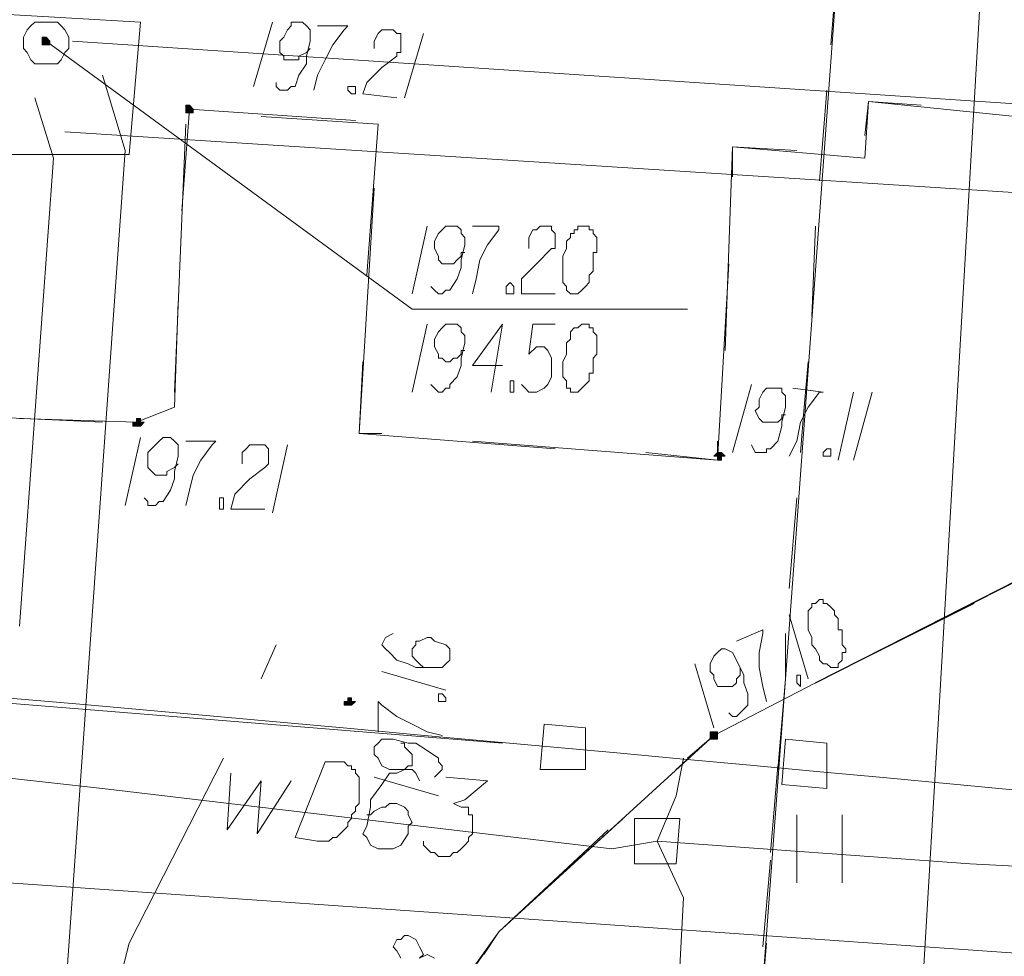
# Model space of a CAD drawing. Header units: metres. Extents: x 7431553 to 7432401, y 5544342 to 5544539.
# Tile 98 of 180: x 7432245 to 7432257, y 5544410 to 5544421. Entities that reach past the tile are written whole.
import ezdxf

# ---------------------------------------------------------------- set-up
doc = ezdxf.new("R2010")
doc.units = ezdxf.units.M
doc.header["$MEASUREMENT"] = 0
doc.layers.add('BG-PR90-PB-PZT-PZT01_2026_04_14$0$MAPA DCP', color=7, linetype='Continuous', lineweight=0)
doc.layers.add('PRIMETECH_XREF', color=7, linetype='Continuous', lineweight=5)

# ---------------------------------------------------------------- blocks, each defined once
blk = doc.blocks.new('BG-PR90-PB-PZT-PZT01_2026_04_14$0$Naddrwiną2025_v2klauzulap')
at = {"layer": 'BG-PR90-PB-PZT-PZT01_2026_04_14$0$MAPA DCP', "linetype": 'Continuous', "lineweight": 0, "transparency": 33554559}
for points in [[(7431746.249, 5544667.471), (7431746.249, 5544667.471), (7431746.249, 5544667.514), (7431746.292, 5544667.514), (7431746.292, 5544667.514), (7431746.292, 5544667.514), (7431746.292, 5544667.514), (7431746.292, 5544667.556), (7431746.292, 5544667.556), (7431746.292, 5544667.556), (7431746.249, 5544667.556), (7431746.249, 5544667.598), (7431746.249, 5544667.598), (7431746.249, 5544667.598), (7431746.207, 5544667.556), (7431746.207, 5544667.556), (7431746.207, 5544667.556), (7431746.207, 5544667.556), (7431746.207, 5544667.514), (7431746.207, 5544667.514), (7431746.207, 5544667.514), (7431746.207, 5544667.514), (7431746.207, 5544667.514)], [(7431749.382, 5544667.429), (7431749.382, 5544667.429), (7431749.424, 5544667.429), (7431749.424, 5544667.429), (7431749.424, 5544667.429), (7431749.424, 5544667.429), (7431749.424, 5544667.471), (7431749.424, 5544667.471), (7431749.424, 5544667.471), (7431749.424, 5544667.471), (7431749.424, 5544667.514), (7431749.382, 5544667.514), (7431749.382, 5544667.514), (7431749.382, 5544667.514), (7431749.34, 5544667.514), (7431749.34, 5544667.471), (7431749.34, 5544667.471), (7431749.34, 5544667.471), (7431749.34, 5544667.471), (7431749.34, 5544667.429), (7431749.34, 5544667.429), (7431749.34, 5544667.429), (7431749.34, 5544667.429)], [(7431749.001, 5544663.323), (7431749.043, 5544663.323), (7431749.043, 5544663.407), (7431749.001, 5544663.45), (7431749.001, 5544663.407), (7431749.001, 5544663.407), (7431748.959, 5544663.407), (7431748.959, 5544663.407), (7431748.959, 5544663.407), (7431748.959, 5544663.365), (7431748.959, 5544663.365), (7431748.959, 5544663.365), (7431748.959, 5544663.365), (7431749.001, 5544663.365)], [(7431742.355, 5544661.545), (7431742.355, 5544661.545), (7431742.397, 5544661.545), (7431742.397, 5544661.545), (7431742.397, 5544661.545), (7431742.397, 5544661.545), (7431742.397, 5544661.587), (7431742.397, 5544661.587), (7431742.397, 5544661.587), (7431742.397, 5544661.587), (7431742.397, 5544661.629), (7431742.355, 5544661.629), (7431742.355, 5544661.629), (7431742.355, 5544661.629), (7431742.355, 5544661.629), (7431742.312, 5544661.587), (7431742.312, 5544661.587), (7431742.312, 5544661.587), (7431742.312, 5544661.587), (7431742.312, 5544661.545), (7431742.312, 5544661.545), (7431742.312, 5544661.545)], [(7431745.868, 5544660.952), (7431745.911, 5544660.952), (7431745.911, 5544661.037), (7431745.868, 5544661.079), (7431745.868, 5544661.037), (7431745.868, 5544661.037), (7431745.868, 5544661.037), (7431745.826, 5544661.037), (7431745.826, 5544661.037), (7431745.826, 5544660.994), (7431745.826, 5544660.994), (7431745.826, 5544660.994), (7431745.868, 5544660.994), (7431745.868, 5544660.994)]]:
    blk.add_hatch(color=256, dxfattribs=at).paths.add_polyline_path(points)
at = {"layer": 'BG-PR90-PB-PZT-PZT01_2026_04_14$0$MAPA DCP', "linetype": 'Continuous', "lineweight": 0, "true_color": 0x9a3300, "transparency": 33554559}
blk.add_hatch(color=24, dxfattribs=at).paths.add_polyline_path([(7431741.593, 5544659.936), (7431741.635, 5544659.936), (7431741.635, 5544659.936), (7431741.635, 5544659.936), (7431741.635, 5544659.936), (7431741.635, 5544659.978), (7431741.635, 5544659.978), (7431741.635, 5544659.978), (7431741.635, 5544659.978), (7431741.635, 5544660.021), (7431741.635, 5544660.021), (7431741.635, 5544660.021), (7431741.593, 5544660.021), (7431741.593, 5544660.021), (7431741.593, 5544660.021), (7431741.593, 5544660.021), (7431741.55, 5544659.978), (7431741.55, 5544659.978), (7431741.55, 5544659.978), (7431741.55, 5544659.978), (7431741.55, 5544659.936)])
at = {"layer": 'BG-PR90-PB-PZT-PZT01_2026_04_14$0$MAPA DCP', "linetype": 'Continuous', "lineweight": 18, "transparency": 33554687}
for points in [[(7431770.083, 5544504.869), (7431766.188, 5544504.996), (7431732.576, 5544512.404), (7431709.8, 5544513.844), (7431713.187, 5544561.426), (7431714.161, 5544575.396), (7431721.188, 5544574.846), (7431726.818, 5544654.094), (7431726.988, 5544656.761), (7431734.057, 5544656.295), (7431734.65, 5544665.312), (7431734.904, 5544669.292), (7431748.747, 5544668.276), (7431734.904, 5544669.292), (7431735.454, 5544677.504)], [(7431773.385, 5544673.271), (7431772.665, 5544661.672), (7431771.141, 5544661.799), (7431757.933, 5544662.645), (7431756.325, 5544662.899), (7431753.488, 5544663.746), (7431751.583, 5544665.058), (7431749.382, 5544667.471), (7431748.789, 5544668.614)], [(7431748.789, 5544668.614), (7431747.435, 5544671.281)], [(7431741.466, 5544670.943), (7431742.439, 5544670.858), (7431742.27, 5544669.207), (7431742.651, 5544669.165)], [(7431748.789, 5544668.614), (7431747.9, 5544670.392)], [(7431742.312, 5544669.8), (7431742.27, 5544669.207), (7431742.905, 5544669.165), (7431742.778, 5544667.683), (7431743.117, 5544667.683)], [(7431751.033, 5544668.911), (7431750.271, 5544668.911)], [(7431749.636, 5544667.175), (7431749.382, 5544667.471), (7431748.789, 5544668.614)], [(7431749.763, 5544667.048), (7431749.382, 5544667.471), (7431748.789, 5544668.614)], [(7431742.82, 5544668.403), (7431742.778, 5544667.683), (7431745.064, 5544667.598)], [(7431750.271, 5544668.403), (7431751.033, 5544668.403)], [(7431744.09, 5544667.641), (7431746.292, 5544667.514), (7431746.207, 5544666.709)], [(7431746.08, 5544667.514), (7431746.292, 5544667.514), (7431746.08, 5544664.762)], [(7431752.472, 5544664.423), (7431751.583, 5544665.058), (7431750.313, 5544666.455)], [(7431751.837, 5544664.889), (7431751.583, 5544665.058), (7431750.44, 5544666.286)], [(7431746.165, 5544665.693), (7431745.995, 5544663.492), (7431745.191, 5544663.534)], [(7431748.535, 5544653.586), (7431749.467, 5544665.101)], [(7431745.995, 5544663.746), (7431745.995, 5544663.492), (7431743.244, 5544663.661)], [(7431744.217, 5544663.577), (7431742.524, 5544663.704), (7431742.439, 5544662.391)], [(7431742.482, 5544663.45), (7431742.355, 5544661.587), (7431743.498, 5544661.502)], [(7431748.747, 5544662.391), (7431748.366, 5544662.561)], [(7431752.388, 5544660.74), (7431751.71, 5544660.91), (7431749.636, 5544661.968)], [(7431742.524, 5544661.545), (7431745.53, 5544661.418)], [(7431744.514, 5544661.46), (7431745.699, 5544661.418), (7431745.868, 5544660.994), (7431745.826, 5544659.682)], [(7431745.868, 5544660.613), (7431745.784, 5544658.835), (7431744.556, 5544658.878)]]:
    blk.add_lwpolyline(points, dxfattribs=at)
at = {"layer": 'BG-PR90-PB-PZT-PZT01_2026_04_14$0$MAPA DCP', "color": 24, "linetype": 'Continuous', "lineweight": 18, "true_color": 0x9a3300, "transparency": 33554687}
for points in [[(7431742.693, 5544676.827), (7431741.593, 5544660.275)], [(7431743.667, 5544676.742), (7431742.609, 5544660.19)], [(7431748.874, 5544670.011), (7431737.19, 5544670.689), (7431736.343, 5544651.088), (7431733.93, 5544622.386), (7431731.941, 5544604.606), (7431730.374, 5544576.116), (7431730.247, 5544575.608), (7431703.535, 5544577.555), (7431701.164, 5544577.598)], [(7431755.859, 5544669.249), (7431755.309, 5544669.63), (7431748.874, 5544670.011)], [(7431741.593, 5544659.978), (7431744.598, 5544664.085), (7431744.598, 5544667.175)], [(7431741.974, 5544660.613), (7431742.82, 5544660.867), (7431748.197, 5544660.486)], [(7431748.197, 5544660.486), (7431758.357, 5544659.767), (7431776.179, 5544658.539)], [(7431742.228, 5544659.851), (7431742.905, 5544660.063), (7431748.154, 5544659.682)]]:
    blk.add_lwpolyline(points, dxfattribs=at)
at = {"layer": 'BG-PR90-PB-PZT-PZT01_2026_04_14$0$MAPA DCP', "color": 5, "linetype": 'Continuous', "lineweight": 18, "transparency": 33554687}
for points in [[(7431751.118, 5544676.023), (7431750.821, 5544670.35), (7431750.567, 5544666.836)], [(7431749.636, 5544667.133), (7431750.059, 5544667.048), (7431750.567, 5544666.836), (7431751.202, 5544667.133), (7431776.602, 5544665.778)], [(7431750.567, 5544666.836), (7431750.652, 5544666.328), (7431749.975, 5544660.613), (7431749.424, 5544655.618), (7431749.34, 5544654.602), (7431749.17, 5544651.258), (7431749.001, 5544650.792)], [(7431749.848, 5544664.466), (7431749.89, 5544664.931), (7431750.102, 5544664.677), (7431750.144, 5544664.55), (7431750.186, 5544664.635), (7431750.186, 5544664.677), (7431750.186, 5544664.72), (7431750.229, 5544664.72), (7431750.271, 5544664.72), (7431750.271, 5544664.762), (7431750.313, 5544664.762), (7431750.356, 5544664.762), (7431750.398, 5544664.762), (7431750.44, 5544664.762), (7431750.483, 5544664.762), (7431750.525, 5544664.72), (7431750.567, 5544664.72), (7431750.61, 5544664.677), (7431750.652, 5544664.635), (7431750.694, 5544664.593), (7431750.694, 5544664.55), (7431750.737, 5544664.508), (7431750.737, 5544664.466), (7431750.737, 5544664.423), (7431750.737, 5544664.381), (7431750.694, 5544664.339), (7431750.694, 5544664.296), (7431750.652, 5544664.254), (7431750.61, 5544664.212), (7431750.567, 5544664.212)], [(7431749.89, 5544664.169), (7431749.805, 5544664.127), (7431749.763, 5544664.085), (7431749.763, 5544664), (7431749.805, 5544663.915), (7431749.805, 5544663.873), (7431749.805, 5544663.831), (7431749.932, 5544663.746), (7431750.102, 5544663.619), (7431750.186, 5544663.619), (7431750.398, 5544663.577), (7431750.483, 5544663.534), (7431750.525, 5544663.577), (7431750.61, 5544663.619), (7431750.652, 5544663.704), (7431750.652, 5544663.788), (7431750.652, 5544663.831), (7431750.652, 5544663.873), (7431750.61, 5544663.958), (7431750.483, 5544664.042), (7431750.398, 5544664.042), (7431750.356, 5544664.085), (7431750.271, 5544664.042), (7431750.229, 5544664.042), (7431750.186, 5544664), (7431750.144, 5544663.915), (7431750.144, 5544663.831), (7431750.186, 5544663.788), (7431750.186, 5544663.746), (7431750.229, 5544663.661), (7431750.271, 5544663.619), (7431750.271, 5544663.577)], [(7431749.805, 5544662.053), (7431750.44, 5544662.01), (7431749.89, 5544662.391), (7431750.483, 5544662.349), (7431749.89, 5544662.73)]]:
    blk.add_lwpolyline(points, dxfattribs=at)
at = {"layer": 'BG-PR90-PB-PZT-PZT01_2026_04_14$0$MAPA DCP', "color": 1, "linetype": 'Continuous', "lineweight": 18, "transparency": 33554687}
blk.add_lwpolyline([(7431746.673, 5544576.624), (7431748.832, 5544587.546), (7431746.63, 5544593.303), (7431750.398, 5544616.629), (7431748.451, 5544628.398), (7431749.721, 5544638.812), (7431750.356, 5544649.861), (7431752.176, 5544675.896)], dxfattribs=at)
at = {"layer": 'BG-PR90-PB-PZT-PZT01_2026_04_14$0$MAPA DCP', "linetype": 'Continuous', "lineweight": 25, "transparency": 33554687}
blk.add_lwpolyline([(7431748.789, 5544668.614), (7431747.35, 5544671.451), (7431746.884, 5544675.642), (7431749.297, 5544675.472)], dxfattribs=at)
at = {"layer": 'BG-PR90-PB-PZT-PZT01_2026_04_14$0$MAPA DCP', "linetype": 'Continuous', "lineweight": 9, "transparency": 33554687}
for points in [[(7431745.53, 5544669.249), (7431746.292, 5544669.038)], [(7431745.53, 5544669.038), (7431746.292, 5544668.868)], [(7431745.487, 5544668.36), (7431745.53, 5544668.699), (7431745.53, 5544668.657), (7431745.699, 5544668.53), (7431745.868, 5544668.445), (7431746.08, 5544668.403), (7431746.249, 5544668.318)], [(7431748.027, 5544668.318), (7431748.747, 5544668.53)], [(7431746.122, 5544667.895), (7431746.207, 5544667.937), (7431746.207, 5544668.064), (7431746.165, 5544668.064), (7431746.165, 5544668.106), (7431746.08, 5544668.191), (7431745.911, 5544668.233), (7431745.868, 5544668.233), (7431745.699, 5544668.276), (7431745.614, 5544668.276), (7431745.572, 5544668.276), (7431745.53, 5544668.233), (7431745.487, 5544668.233), (7431745.487, 5544668.191), (7431745.487, 5544668.149), (7431745.487, 5544668.106), (7431745.487, 5544668.064), (7431745.53, 5544668.022), (7431745.614, 5544667.979), (7431745.699, 5544667.979), (7431745.741, 5544667.937), (7431745.826, 5544667.979), (7431745.868, 5544668.022), (7431745.868, 5544668.064), (7431745.868, 5544668.106), (7431745.868, 5544668.149), (7431745.868, 5544668.191), (7431745.826, 5544668.233), (7431745.784, 5544668.233), (7431745.784, 5544668.276)], [(7431748.324, 5544667.725), (7431748.197, 5544668.022), (7431748.239, 5544668.022), (7431748.451, 5544667.979), (7431748.62, 5544667.979), (7431748.832, 5544668.022), (7431749.001, 5544668.064)], [(7431745.445, 5544667.895), (7431746.207, 5544667.683)], [(7431749.128, 5544667.641), (7431749.17, 5544667.683), (7431749.17, 5544667.725), (7431749.128, 5544667.768), (7431749.086, 5544667.81), (7431749.043, 5544667.852), (7431748.916, 5544667.852), (7431748.789, 5544667.81), (7431748.705, 5544667.81), (7431748.535, 5544667.725), (7431748.451, 5544667.683), (7431748.408, 5544667.598), (7431748.408, 5544667.556), (7431748.451, 5544667.514), (7431748.493, 5544667.471), (7431748.578, 5544667.429), (7431748.662, 5544667.429), (7431748.705, 5544667.471), (7431748.747, 5544667.471), (7431748.832, 5544667.514), (7431748.832, 5544667.556), (7431748.832, 5544667.598), (7431748.832, 5544667.641), (7431748.832, 5544667.683), (7431748.789, 5544667.725), (7431748.747, 5544667.725), (7431748.705, 5544667.768), (7431748.662, 5544667.768), (7431748.62, 5544667.768)], [(7431748.578, 5544667.26), (7431749.297, 5544667.471)], [(7431748.239, 5544663.873), (7431748.281, 5544663.788), (7431748.366, 5544663.746), (7431748.408, 5544663.788), (7431748.451, 5544663.831), (7431748.535, 5544663.915), (7431748.578, 5544664.042), (7431748.62, 5544664.127), (7431748.62, 5544664.296), (7431748.62, 5544664.381), (7431748.62, 5544664.423), (7431748.578, 5544664.466), (7431748.535, 5544664.508), (7431748.493, 5544664.508), (7431748.451, 5544664.508), (7431748.408, 5544664.508), (7431748.366, 5544664.466), (7431748.324, 5544664.339), (7431748.281, 5544664.296), (7431748.281, 5544664.254), (7431748.324, 5544664.169), (7431748.324, 5544664.127), (7431748.366, 5544664.127), (7431748.408, 5544664.085), (7431748.451, 5544664.085), (7431748.493, 5544664.085), (7431748.535, 5544664.127), (7431748.578, 5544664.169), (7431748.62, 5544664.212)], [(7431748.662, 5544663.746), (7431748.874, 5544664.466)], [(7431749.34, 5544663.704), (7431749.001, 5544663.704), (7431749.043, 5544663.746), (7431749.17, 5544663.915), (7431749.255, 5544664.085), (7431749.34, 5544664.254), (7431749.382, 5544664.423)], [(7431749.848, 5544664.339), (7431749.805, 5544664.381), (7431749.763, 5544664.423), (7431749.721, 5544664.423), (7431749.678, 5544664.381), (7431749.636, 5544664.381), (7431749.551, 5544664.254), (7431749.467, 5544664.127), (7431749.467, 5544664.042), (7431749.424, 5544663.873), (7431749.424, 5544663.788), (7431749.424, 5544663.746), (7431749.467, 5544663.704), (7431749.509, 5544663.661), (7431749.594, 5544663.661), (7431749.636, 5544663.704), (7431749.721, 5544663.746), (7431749.763, 5544663.831), (7431749.763, 5544663.873), (7431749.763, 5544663.915), (7431749.763, 5544664), (7431749.721, 5544664.042), (7431749.721, 5544664.085), (7431749.678, 5544664.085), (7431749.636, 5544664.085), (7431749.594, 5544664.085), (7431749.551, 5544664.042), (7431749.509, 5544664), (7431749.467, 5544664), (7431749.467, 5544663.958)], [(7431751.88, 5544664.169), (7431751.837, 5544664.212), (7431751.753, 5544664.169), (7431751.668, 5544664.127), (7431751.626, 5544664.042), (7431751.626, 5544664), (7431751.668, 5544663.958), (7431751.668, 5544663.915), (7431751.753, 5544663.873), (7431751.795, 5544663.915), (7431751.88, 5544663.958)], [(7431751.88, 5544664.339), (7431751.837, 5544664.254), (7431751.88, 5544664.169)], [(7431749.848, 5544663.661), (7431750.059, 5544664.381)], [(7431741.508, 5544664.212), (7431742.228, 5544664)], [(7431741.677, 5544663.661), (7431741.593, 5544663.661), (7431741.508, 5544663.704), (7431741.466, 5544663.746), (7431741.466, 5544663.788), (7431741.466, 5544663.831), (7431741.466, 5544663.873), (7431741.508, 5544663.915), (7431741.508, 5544663.958), (7431741.55, 5544663.958), (7431741.593, 5544663.958), (7431741.635, 5544663.958), (7431741.677, 5544663.958), (7431741.72, 5544663.958), (7431741.72, 5544663.915), (7431741.762, 5544663.915), (7431741.889, 5544663.746), (7431742.058, 5544663.577), (7431742.185, 5544663.534), (7431742.228, 5544663.915)], [(7431741.423, 5544663.026), (7431741.423, 5544663.365), (7431741.466, 5544663.323), (7431741.635, 5544663.196), (7431741.804, 5544663.111), (7431741.974, 5544663.026), (7431742.143, 5544662.984)], [(7431742.058, 5544662.561), (7431742.101, 5544662.561), (7431742.143, 5544662.603), (7431742.143, 5544662.688), (7431742.101, 5544662.73), (7431742.101, 5544662.772), (7431741.974, 5544662.815), (7431741.847, 5544662.899), (7431741.762, 5544662.899), (7431741.593, 5544662.942), (7431741.508, 5544662.942), (7431741.466, 5544662.942), (7431741.423, 5544662.899), (7431741.381, 5544662.857), (7431741.381, 5544662.772), (7431741.381, 5544662.73), (7431741.423, 5544662.73), (7431741.466, 5544662.688), (7431741.55, 5544662.645), (7431741.593, 5544662.603), (7431741.635, 5544662.603), (7431741.72, 5544662.603), (7431741.762, 5544662.645), (7431741.804, 5544662.645), (7431741.804, 5544662.73), (7431741.804, 5544662.815), (7431741.762, 5544662.815), (7431741.72, 5544662.899), (7431741.677, 5544662.942)], [(7431746.122, 5544662.688), (7431746.884, 5544662.518)], [(7431741.381, 5544662.518), (7431742.101, 5544662.307)], [(7431746.334, 5544662.18), (7431746.207, 5544662.18), (7431746.165, 5544662.222), (7431746.122, 5544662.264), (7431746.122, 5544662.307), (7431746.122, 5544662.349), (7431746.122, 5544662.391), (7431746.122, 5544662.434), (7431746.165, 5544662.476), (7431746.207, 5544662.476), (7431746.249, 5544662.476), (7431746.292, 5544662.476), (7431746.334, 5544662.476), (7431746.376, 5544662.434), (7431746.503, 5544662.264), (7431746.673, 5544662.095), (7431746.842, 5544662.053), (7431746.842, 5544662.434)], [(7431746.08, 5544661.545), (7431746.08, 5544661.883), (7431746.122, 5544661.841), (7431746.292, 5544661.714), (7431746.461, 5544661.629), (7431746.63, 5544661.587), (7431746.8, 5544661.545)], [(7431746.715, 5544661.079), (7431746.757, 5544661.121), (7431746.8, 5544661.121), (7431746.8, 5544661.206), (7431746.757, 5544661.248), (7431746.757, 5544661.291), (7431746.63, 5544661.375), (7431746.503, 5544661.418), (7431746.419, 5544661.418), (7431746.249, 5544661.46), (7431746.165, 5544661.46), (7431746.122, 5544661.46), (7431746.08, 5544661.418), (7431746.038, 5544661.375), (7431746.038, 5544661.291), (7431746.08, 5544661.248), (7431746.122, 5544661.206), (7431746.207, 5544661.121), (7431746.249, 5544661.121), (7431746.334, 5544661.121), (7431746.376, 5544661.121), (7431746.419, 5544661.164), (7431746.461, 5544661.206), (7431746.461, 5544661.248), (7431746.461, 5544661.291), (7431746.461, 5544661.333), (7431746.419, 5544661.333), (7431746.376, 5544661.418), (7431746.334, 5544661.46)], [(7431746.038, 5544661.037), (7431746.8, 5544660.867)]]:
    blk.add_lwpolyline(points, dxfattribs=at)
for points in [[(7431747.9, 5544668.614), (7431747.9, 5544668.572), (7431747.943, 5544668.572), (7431747.985, 5544668.53), (7431748.027, 5544668.53), (7431748.07, 5544668.53), (7431748.112, 5544668.53), (7431748.154, 5544668.53), (7431748.197, 5544668.53), (7431748.281, 5544668.572), (7431748.366, 5544668.572), (7431748.408, 5544668.614), (7431748.493, 5544668.657), (7431748.535, 5544668.657), (7431748.578, 5544668.699), (7431748.578, 5544668.741), (7431748.62, 5544668.784), (7431748.62, 5544668.826), (7431748.62, 5544668.868), (7431748.578, 5544668.868), (7431748.535, 5544668.911), (7431748.493, 5544668.911), (7431748.451, 5544668.911), (7431748.451, 5544668.953), (7431748.408, 5544668.953), (7431748.366, 5544668.911), (7431748.324, 5544668.911), (7431748.281, 5544668.911), (7431748.239, 5544668.911), (7431748.197, 5544668.911), (7431748.197, 5544668.868), (7431748.154, 5544668.868), (7431748.112, 5544668.868), (7431748.07, 5544668.868), (7431748.027, 5544668.826), (7431747.985, 5544668.826), (7431747.943, 5544668.784), (7431747.9, 5544668.741), (7431747.9, 5544668.699), (7431747.858, 5544668.699), (7431747.858, 5544668.657)], [(7431746.165, 5544668.741), (7431746.165, 5544668.784), (7431746.249, 5544668.784), (7431746.249, 5544668.699), (7431746.207, 5544668.699)], [(7431748.705, 5544668.403), (7431748.705, 5544668.445), (7431748.832, 5544668.445), (7431748.789, 5544668.403), (7431748.747, 5544668.403)], [(7431748.959, 5544664.381), (7431748.916, 5544664.381), (7431748.916, 5544664.423), (7431748.959, 5544664.466), (7431749.001, 5544664.466), (7431749.001, 5544664.423), (7431749.001, 5544664.381)], [(7431742.101, 5544663.407), (7431742.101, 5544663.45), (7431742.185, 5544663.45), (7431742.185, 5544663.407), (7431742.143, 5544663.365), (7431742.101, 5544663.365)], [(7431746.715, 5544661.926), (7431746.715, 5544661.968), (7431746.842, 5544661.968), (7431746.842, 5544661.926), (7431746.8, 5544661.926), (7431746.757, 5544661.926)]]:
    blk.add_lwpolyline(points, close=True, dxfattribs=at)
at = {"layer": 'BG-PR90-PB-PZT-PZT01_2026_04_14$0$MAPA DCP', "color": 94, "linetype": 'Continuous', "lineweight": 18, "true_color": 0x009a00, "transparency": 33554687}
for points in [[(7431741.635, 5544668.784), (7431740.619, 5544668.868)], [(7431743.159, 5544668.657), (7431742.651, 5544668.699), (7431742.143, 5544668.741)], [(7431744.683, 5544668.572), (7431743.667, 5544668.614)], [(7431746.207, 5544668.445), (7431745.699, 5544668.487), (7431745.191, 5544668.53)], [(7431747.731, 5544668.318), (7431746.715, 5544668.403)], [(7431748.747, 5544668.276), (7431748.239, 5544668.276)], [(7431748.747, 5544668.276), (7431749.763, 5544668.191)], [(7431750.694, 5544668.106), (7431749.721, 5544668.191)], [(7431750.779, 5544668.106), (7431751.753, 5544668.022)], [(7431752.684, 5544667.979), (7431751.71, 5544668.064)]]:
    blk.add_lwpolyline(points, dxfattribs=at)
at = {"layer": 'BG-PR90-PB-PZT-PZT01_2026_04_14$0$MAPA DCP', "color": 5, "linetype": 'Continuous', "lineweight": 18, "transparency": 33554687}
for points in [[(7431749.932, 5544668.233), (7431749.975, 5544668.741), (7431749.467, 5544668.741), (7431749.424, 5544668.276)], [(7431750.821, 5544666.582), (7431750.821, 5544667.048), (7431750.313, 5544667.09), (7431750.313, 5544666.582)], [(7431749.763, 5544665.524), (7431749.763, 5544666.032), (7431749.297, 5544666.032), (7431749.255, 5544665.566)], [(7431749.678, 5544663.111), (7431749.678, 5544663.323), (7431749.721, 5544663.365), (7431749.721, 5544663.407), (7431749.763, 5544663.407), (7431749.763, 5544663.45), (7431749.805, 5544663.45), (7431749.848, 5544663.492), (7431749.89, 5544663.492), (7431750.059, 5544663.492), (7431750.144, 5544663.492), (7431750.186, 5544663.45), (7431750.229, 5544663.45), (7431750.271, 5544663.407), (7431750.313, 5544663.407), (7431750.356, 5544663.365), (7431750.398, 5544663.365), (7431750.483, 5544663.28), (7431750.525, 5544663.238), (7431750.525, 5544663.196), (7431750.567, 5544663.153), (7431750.567, 5544663.069), (7431750.567, 5544663.026), (7431750.525, 5544662.772)]]:
    blk.add_lwpolyline(points, close=True, dxfattribs=at)
at = {"layer": 'BG-PR90-PB-PZT-PZT01_2026_04_14$0$MAPA DCP', "linetype": 'Continuous', "lineweight": 18, "transparency": 33554687}
for points in [[(7431748.747, 5544668.276), (7431776.645, 5544666.201)], [(7431741.381, 5544659.978), (7431741.381, 5544660.105), (7431741.423, 5544660.148), (7431741.466, 5544660.19), (7431741.55, 5544660.232), (7431741.593, 5544660.232), (7431741.677, 5544660.232), (7431741.72, 5544660.19), (7431741.804, 5544660.148), (7431741.847, 5544660.105), (7431741.847, 5544660.021), (7431741.847, 5544659.978), (7431741.847, 5544659.894), (7431741.847, 5544659.851), (7431741.804, 5544659.809), (7431741.72, 5544659.767), (7431741.677, 5544659.724), (7431741.593, 5544659.724), (7431741.55, 5544659.724), (7431741.466, 5544659.767), (7431741.423, 5544659.809), (7431741.381, 5544659.851), (7431741.381, 5544659.894)]]:
    blk.add_lwpolyline(points, close=True, dxfattribs=at)
at = {"layer": 'BG-PR90-PB-PZT-PZT01_2026_04_14$0$MAPA DCP', "linetype": 'Continuous', "lineweight": 0, "transparency": 33554687}
for points in [[(7431746.249, 5544667.471), (7431746.249, 5544667.471), (7431746.249, 5544667.514), (7431746.292, 5544667.514), (7431746.292, 5544667.514), (7431746.292, 5544667.514), (7431746.292, 5544667.514), (7431746.292, 5544667.556), (7431746.292, 5544667.556), (7431746.292, 5544667.556), (7431746.249, 5544667.556), (7431746.249, 5544667.598), (7431746.249, 5544667.598), (7431746.249, 5544667.598), (7431746.207, 5544667.556), (7431746.207, 5544667.556), (7431746.207, 5544667.556), (7431746.207, 5544667.556), (7431746.207, 5544667.514), (7431746.207, 5544667.514), (7431746.207, 5544667.514), (7431746.207, 5544667.514), (7431746.207, 5544667.514)], [(7431749.382, 5544667.429), (7431749.382, 5544667.429), (7431749.424, 5544667.429), (7431749.424, 5544667.429), (7431749.424, 5544667.429), (7431749.424, 5544667.429), (7431749.424, 5544667.471), (7431749.424, 5544667.471), (7431749.424, 5544667.471), (7431749.424, 5544667.471), (7431749.424, 5544667.514), (7431749.382, 5544667.514), (7431749.382, 5544667.514), (7431749.382, 5544667.514), (7431749.34, 5544667.514), (7431749.34, 5544667.471), (7431749.34, 5544667.471), (7431749.34, 5544667.471), (7431749.34, 5544667.471), (7431749.34, 5544667.429), (7431749.34, 5544667.429), (7431749.34, 5544667.429), (7431749.34, 5544667.429)], [(7431749.001, 5544663.323), (7431749.043, 5544663.323), (7431749.043, 5544663.407), (7431749.001, 5544663.45), (7431749.001, 5544663.407), (7431749.001, 5544663.407), (7431748.959, 5544663.407), (7431748.959, 5544663.407), (7431748.959, 5544663.407), (7431748.959, 5544663.365), (7431748.959, 5544663.365), (7431748.959, 5544663.365), (7431748.959, 5544663.365), (7431749.001, 5544663.365)], [(7431742.355, 5544661.545), (7431742.355, 5544661.545), (7431742.397, 5544661.545), (7431742.397, 5544661.545), (7431742.397, 5544661.545), (7431742.397, 5544661.545), (7431742.397, 5544661.587), (7431742.397, 5544661.587), (7431742.397, 5544661.587), (7431742.397, 5544661.587), (7431742.397, 5544661.629), (7431742.355, 5544661.629), (7431742.355, 5544661.629), (7431742.355, 5544661.629), (7431742.355, 5544661.629), (7431742.312, 5544661.587), (7431742.312, 5544661.587), (7431742.312, 5544661.587), (7431742.312, 5544661.587), (7431742.312, 5544661.545), (7431742.312, 5544661.545), (7431742.312, 5544661.545), (7431742.355, 5544661.545)], [(7431745.868, 5544660.952), (7431745.911, 5544660.952), (7431745.911, 5544661.037), (7431745.868, 5544661.079), (7431745.868, 5544661.037), (7431745.868, 5544661.037), (7431745.868, 5544661.037), (7431745.826, 5544661.037), (7431745.826, 5544661.037), (7431745.826, 5544660.994), (7431745.826, 5544660.994), (7431745.826, 5544660.994), (7431745.868, 5544660.994), (7431745.868, 5544660.994)]]:
    blk.add_lwpolyline(points, close=True, dxfattribs=at)
at = {"layer": 'BG-PR90-PB-PZT-PZT01_2026_04_14$0$MAPA DCP', "color": 24, "linetype": 'Continuous', "lineweight": 9, "true_color": 0x9a3300, "transparency": 33554687}
for points in [[(7431743.667, 5544666.032), (7431743.667, 5544665.947), (7431743.709, 5544665.947), (7431743.709, 5544665.905), (7431743.752, 5544665.905), (7431743.752, 5544665.863), (7431743.794, 5544665.863), (7431743.836, 5544665.82), (7431743.879, 5544665.82), (7431743.921, 5544665.82), (7431744.006, 5544665.778), (7431744.09, 5544665.778), (7431744.175, 5544665.778), (7431744.217, 5544665.778), (7431744.26, 5544665.778), (7431744.302, 5544665.778), (7431744.344, 5544665.82), (7431744.387, 5544665.82), (7431744.429, 5544665.863), (7431744.429, 5544665.905), (7431744.429, 5544665.947), (7431744.387, 5544665.99), (7431744.344, 5544666.032), (7431744.302, 5544666.074), (7431744.26, 5544666.074), (7431744.217, 5544666.074), (7431744.175, 5544666.117), (7431744.133, 5544666.117), (7431744.09, 5544666.117), (7431744.048, 5544666.117), (7431744.006, 5544666.117), (7431743.963, 5544666.117), (7431743.963, 5544666.159), (7431743.921, 5544666.159), (7431743.879, 5544666.159), (7431743.836, 5544666.159), (7431743.794, 5544666.159), (7431743.752, 5544666.117), (7431743.709, 5544666.117), (7431743.709, 5544666.074), (7431743.667, 5544666.074)], [(7431744.768, 5544666.032), (7431744.768, 5544665.99), (7431744.81, 5544665.947), (7431744.81, 5544665.905), (7431744.852, 5544665.863), (7431744.895, 5544665.863), (7431744.937, 5544665.863), (7431744.979, 5544665.82), (7431745.022, 5544665.82), (7431745.106, 5544665.82), (7431745.191, 5544665.778), (7431745.233, 5544665.778), (7431745.318, 5544665.778), (7431745.36, 5544665.778), (7431745.403, 5544665.82), (7431745.445, 5544665.82), (7431745.487, 5544665.82), (7431745.487, 5544665.863), (7431745.53, 5544665.863), (7431745.53, 5544665.905), (7431745.53, 5544665.947), (7431745.487, 5544665.99), (7431745.445, 5544666.032), (7431745.403, 5544666.074), (7431745.36, 5544666.074), (7431745.318, 5544666.074), (7431745.318, 5544666.117), (7431745.276, 5544666.117), (7431745.233, 5544666.117), (7431745.191, 5544666.117), (7431745.149, 5544666.117), (7431745.106, 5544666.159), (7431745.064, 5544666.159), (7431745.022, 5544666.159), (7431744.937, 5544666.159), (7431744.895, 5544666.159), (7431744.852, 5544666.117), (7431744.81, 5544666.117), (7431744.81, 5544666.074), (7431744.768, 5544666.074)], [(7431744.302, 5544665.185), (7431744.344, 5544665.228), (7431744.429, 5544665.228), (7431744.429, 5544665.143), (7431744.387, 5544665.143), (7431744.344, 5544665.143)], [(7431745.403, 5544665.185), (7431745.403, 5544665.228), (7431745.53, 5544665.228), (7431745.53, 5544665.185), (7431745.487, 5544665.185), (7431745.445, 5544665.185)]]:
    blk.add_lwpolyline(points, close=True, dxfattribs=at)
for points in [[(7431743.921, 5544665.397), (7431743.794, 5544665.397), (7431743.709, 5544665.439), (7431743.709, 5544665.482), (7431743.667, 5544665.524), (7431743.667, 5544665.566), (7431743.667, 5544665.609), (7431743.667, 5544665.651), (7431743.709, 5544665.651), (7431743.752, 5544665.693), (7431743.794, 5544665.693), (7431743.836, 5544665.693), (7431743.879, 5544665.693), (7431743.921, 5544665.693), (7431743.921, 5544665.651), (7431744.09, 5544665.482), (7431744.26, 5544665.312), (7431744.429, 5544665.312), (7431744.429, 5544665.693)], [(7431744.768, 5544665.693), (7431744.768, 5544665.439), (7431745.106, 5544665.397), (7431745.022, 5544665.482), (7431745.022, 5544665.566), (7431745.064, 5544665.609), (7431745.149, 5544665.651), (7431745.233, 5544665.651), (7431745.36, 5544665.651), (7431745.445, 5544665.609), (7431745.487, 5544665.566), (7431745.53, 5544665.482), (7431745.53, 5544665.397), (7431745.487, 5544665.355), (7431745.445, 5544665.312)], [(7431745.233, 5544665.101), (7431745.233, 5544664.762), (7431744.768, 5544665.101), (7431745.53, 5544664.974)], [(7431743.667, 5544664.762), (7431743.667, 5544665.058), (7431743.709, 5544665.058), (7431743.879, 5544664.931), (7431744.048, 5544664.847), (7431744.26, 5544664.804), (7431744.429, 5544664.762)], [(7431744.344, 5544664.296), (7431744.387, 5544664.339), (7431744.429, 5544664.381), (7431744.429, 5544664.423), (7431744.387, 5544664.466), (7431744.387, 5544664.508), (7431744.26, 5544664.593), (7431744.133, 5544664.635), (7431744.048, 5544664.635), (7431743.879, 5544664.677), (7431743.794, 5544664.677), (7431743.752, 5544664.635), (7431743.709, 5544664.635), (7431743.667, 5544664.593), (7431743.667, 5544664.55), (7431743.667, 5544664.508), (7431743.667, 5544664.466), (7431743.709, 5544664.423), (7431743.752, 5544664.381), (7431743.836, 5544664.339), (7431743.879, 5544664.339), (7431743.921, 5544664.339), (7431744.006, 5544664.381), (7431744.048, 5544664.381), (7431744.09, 5544664.423), (7431744.09, 5544664.466), (7431744.09, 5544664.508), (7431744.09, 5544664.55), (7431744.048, 5544664.593), (7431744.006, 5544664.635), (7431743.963, 5544664.635), (7431743.963, 5544664.677)], [(7431745.445, 5544664.296), (7431745.487, 5544664.339), (7431745.53, 5544664.381), (7431745.53, 5544664.423), (7431745.487, 5544664.466), (7431745.487, 5544664.508), (7431745.445, 5544664.508), (7431745.36, 5544664.593), (7431745.233, 5544664.635), (7431745.149, 5544664.635), (7431744.979, 5544664.677), (7431744.895, 5544664.677), (7431744.852, 5544664.635), (7431744.81, 5544664.635), (7431744.768, 5544664.593), (7431744.768, 5544664.55), (7431744.768, 5544664.508), (7431744.768, 5544664.466), (7431744.81, 5544664.423), (7431744.852, 5544664.381), (7431744.937, 5544664.339), (7431744.979, 5544664.339), (7431745.022, 5544664.339), (7431745.106, 5544664.381), (7431745.149, 5544664.381), (7431745.149, 5544664.423), (7431745.191, 5544664.466), (7431745.191, 5544664.508), (7431745.149, 5544664.55), (7431745.149, 5544664.593), (7431745.106, 5544664.635), (7431745.064, 5544664.635), (7431745.064, 5544664.677)], [(7431743.667, 5544664.254), (7431744.429, 5544664.085)], [(7431744.768, 5544664.254), (7431745.53, 5544664.085)]]:
    blk.add_lwpolyline(points, dxfattribs=at)
at = {"layer": 'BG-PR90-PB-PZT-PZT01_2026_04_14$0$MAPA DCP', "color": 24, "linetype": 'Continuous', "lineweight": 18, "true_color": 0x9a3300, "transparency": 33554687}
blk.add_lwpolyline([(7431741.296, 5544659.555), (7431741.381, 5544661.037), (7431742.863, 5544660.91), (7431742.863, 5544659.47)], close=True, dxfattribs=at)
at = {"layer": 'BG-PR90-PB-PZT-PZT01_2026_04_14$0$MAPA DCP', "color": 24, "linetype": 'Continuous', "lineweight": 0, "true_color": 0x9a3300, "transparency": 33554687}
blk.add_lwpolyline([(7431741.593, 5544659.936), (7431741.635, 5544659.936), (7431741.635, 5544659.936), (7431741.635, 5544659.936), (7431741.635, 5544659.936), (7431741.635, 5544659.978), (7431741.635, 5544659.978), (7431741.635, 5544659.978), (7431741.635, 5544659.978), (7431741.635, 5544660.021), (7431741.635, 5544660.021), (7431741.635, 5544660.021), (7431741.593, 5544660.021), (7431741.593, 5544660.021), (7431741.593, 5544660.021), (7431741.593, 5544660.021), (7431741.55, 5544659.978), (7431741.55, 5544659.978), (7431741.55, 5544659.978), (7431741.55, 5544659.978), (7431741.55, 5544659.936), (7431741.593, 5544659.936), (7431741.593, 5544659.936)], close=True, dxfattribs=at)
at = {"layer": 'BG-PR90-PB-PZT-PZT01_2026_04_14$0$MAPA DCP', "color": 5, "linetype": 'Continuous', "lineweight": 18, "transparency": 33554687}
blk.add_arc((7434032.959, 5544456.537), 2293.004, 174.505366, 176.905913, dxfattribs=at)
blk = doc.blocks.new('BG-PR90-PB-PZT-PZT01_2026_04_14')
at = {"layer": 'BG-PR90-PB-PZT-PZT01_2026_04_14$0$MAPA DCP', "rotation": 270}
blk.add_blockref('BG-PR90-PB-PZT-PZT01_2026_04_14$0$Naddrwiną2025_v2klauzulap', (1887585.788, 12976162.34), dxfattribs=at)

msp = doc.modelspace()

# ---------------------------------------------------------------- block references
at = {"layer": 'PRIMETECH_XREF', "linetype": 'Continuous', "lineweight": 0, "rotation": 360}
msp.add_blockref('BG-PR90-PB-PZT-PZT01_2026_04_14', (0, 0), dxfattribs=at)

doc.saveas('drawing.dxf')
